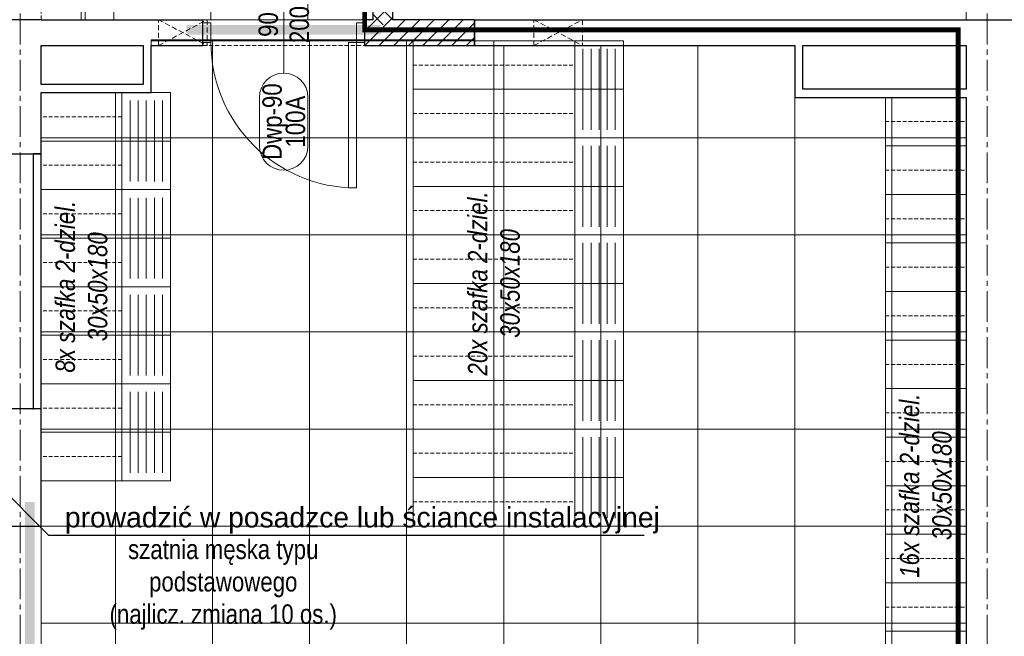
# Model space of a CAD drawing. Header units: millimetres. Extents: x -291747 to 77132, y 46721 to 203932.
# Tile 66 of 110: x 69865 to 70474, y 90889 to 91270. Entities that reach past the tile are written whole.
import ezdxf
from ezdxf.enums import TextEntityAlignment as Align

# ---------------------------------------------------------------- set-up
doc = ezdxf.new("R2010")
doc.units = ezdxf.units.MM
doc.header["$MEASUREMENT"] = 0
for name, pattern in [('xreff_LSN_szatnie_PW_rzuty_14$0$CENTER', [2, 1.25, -0.25, 0.25, -0.25]), ('xreff_LSN_szatnie_PW_rzuty_14$0$CENTER2', [28.575, 19.05, -3.175, 3.175, -3.175]), ('xreff_LSN_szatnie_PW_rzuty_14$0$DASHED', [19.05, 12.7, -6.35]), ('xreff_LSN_szatnie_PW_rzuty_14$0$HIDDEN2', [4.7625, 3.175, -1.5875])]:
    doc.linetypes.add(name, pattern=pattern)
doc.layers.get('0').update_dxf_attribs({"lineweight": 9})
doc.layers.get('Defpoints').update_dxf_attribs({"lineweight": 9})
for name, color, linetype, lineweight in [('FL-xref', 250, 'Continuous', 9), ('FL_opisy_woda', 7, 'Continuous', 25), ('xreff_LSN_szatnie_PW_rzuty_14$0$A drzwi płytowe', 252, 'Continuous', 9), ('xreff_LSN_szatnie_PW_rzuty_14$0$A hatch', 8, 'Continuous', 5), ('xreff_LSN_szatnie_PW_rzuty_14$0$A hatch ściany', 252, 'Continuous', 9), ('xreff_LSN_szatnie_PW_rzuty_14$0$A opis stolarka', 252, 'Continuous', 9), ('xreff_LSN_szatnie_PW_rzuty_14$0$A opis stolarka NWD typ', 252, 'Continuous', 9), ('xreff_LSN_szatnie_PW_rzuty_14$0$A opis stolarka NWD wyposażenie', 252, 'Continuous', 9), ('xreff_LSN_szatnie_PW_rzuty_14$0$A opis technologia', 8, 'Continuous', 13), ('xreff_LSN_szatnie_PW_rzuty_14$0$A otwory sciany dzialowe', 8, 'xreff_LSN_szatnie_PW_rzuty_14$0$HIDDEN2', 13), ('xreff_LSN_szatnie_PW_rzuty_14$0$A sufit', 252, 'Continuous', 9), ('xreff_LSN_szatnie_PW_rzuty_14$0$A sufit obrys', 252, 'Continuous', 9), ('xreff_LSN_szatnie_PW_rzuty_14$0$A widok wyżej', 252, 'xreff_LSN_szatnie_PW_rzuty_14$0$DASHED', 9), ('xreff_LSN_szatnie_PW_rzuty_14$0$A wyposazenie meblowe', 8, 'Continuous', 9), ('xreff_LSN_szatnie_PW_rzuty_14$0$A zakres', 252, 'Continuous', 9), ('xreff_LSN_szatnie_PW_rzuty_14$0$A-Wall', 252, 'Continuous', 9), ('xreff_LSN_szatnie_PW_rzuty_14$0$IS grzejniki', 8, 'Continuous', 9), ('xreff_LSN_szatnie_PW_rzuty_14$0$S-Grid-Iden', 8, 'xreff_LSN_szatnie_PW_rzuty_14$0$CENTER2', 9)]:
    doc.layers.add(name, color=color, linetype=linetype, lineweight=lineweight)
doc.layers.add('xreff_LSN_szatnie_PW_rzuty_14$0$A nadproza SBN', color=252, linetype='xreff_LSN_szatnie_PW_rzuty_14$0$CENTER', lineweight=9, transparency=0.25)
doc.layers.add('xreff_LSN_szatnie_PW_rzuty_14$0$A opis ppoż drzwi', color=252, linetype='Continuous', lineweight=9, transparency=0.25)
doc.styles.get("Standard").update_dxf_attribs({"font": 'arial.ttf'})
doc.styles.add('xreff_LSN_szatnie_PW_rzuty_14$0$STYL ASA', font='ARIALN.TTF')
doc.dimstyles.get("Standard").update_dxf_attribs({"dimtxt": 0.18, "dimasz": 0.18, "dimexe": 0.18, "dimexo": 0.0625, "dimgap": 0.09, "dimtad": 0, "dimtih": 1, "dimtoh": 1, "dimdec": 4, "dimzin": 0, "dimdsep": 46, "dimtxsty": 'Standard', "dimcen": 0.09, "dimadec": 0, "dimazin": 0, "dimtfac": 1, "dimtdec": 4, "dimtofl": 0, "dimtmove": 0, "dimatfit": 3, "dimfxl": 1, "dimtolj": 1, "dimtzin": 0, "dimarcsym": 0})

# ---------------------------------------------------------------- blocks, each defined once
blk = doc.blocks.new('xreff_LSN_szatnie_PW_rzuty_14$0$szafka dwudzielna 30x50x180')
blk.add_lwpolyline([(25, 15), (-25, 15), (-25, -15), (25, -15)], close=True)
at = {"linetype": 'xreff_LSN_szatnie_PW_rzuty_14$0$HIDDEN2', "lineweight": 9, "ltscale": 0.75}
blk.add_lwpolyline([(-25, 0), (25, 0)], dxfattribs=at)
blk = doc.blocks.new('*U5723')
at = {"layer": 'xreff_LSN_szatnie_PW_rzuty_14$0$A wyposazenie meblowe', "xscale": -1, "rotation": 90}
blk.add_blockref('xreff_LSN_szatnie_PW_rzuty_14$0$szafka dwudzielna 30x50x180', (0, 0), dxfattribs=at)
blk = doc.blocks.new('*U5724')
at = {"color": 0, "linetype": 'ByBlock', "lineweight": -2, "transparency": 16777216}
for p in [(0, 0), (30, 0), (60, 0), (90, 0), (120, 0), (150, 0), (180, 0), (210, 0)]:
    blk.add_blockref('*U5723', p, dxfattribs=at)
blk = doc.blocks.new('xreff_LSN_szatnie_PW_rzuty_14$0$lawka2')
blk.add_lwpolyline([(-30, 0), (30, 0), (30, 30), (-30, 30)], close=True)
at = {"lineweight": 9}
for points in [[(-25, 25), (25, 25)], [(-25, 20), (25, 20)], [(-25, 15), (25, 15)], [(-25, 10), (25, 10)], [(-25, 5), (25, 5)]]:
    blk.add_lwpolyline(points, dxfattribs=at)
at = {"layer": 'Defpoints'}
for points in [[(-30, 30), (0, 30), (0, 0), (-30, 0)], [(0, 30), (30, 30), (30, 0), (0, 0)]]:
    blk.add_lwpolyline(points, close=True, dxfattribs=at)
blk = doc.blocks.new('*U5733')
at = {"layer": 'xreff_LSN_szatnie_PW_rzuty_14$0$A wyposazenie meblowe', "xscale": -1, "rotation": 90}
blk.add_blockref('xreff_LSN_szatnie_PW_rzuty_14$0$szafka dwudzielna 30x50x180', (0, 0), dxfattribs=at)
blk = doc.blocks.new('*U5734')
at = {"color": 0, "linetype": 'ByBlock', "lineweight": -2, "transparency": 16777216}
for p in [(0, 50), (30, 50), (60, 50), (90, 50), (120, 50), (150, 50), (180, 50), (210, 50), (240, 50), (270, 50), (0, 0), (30, 0), (60, 0), (90, 0), (120, 0), (150, 0), (180, 0), (210, 0), (240, 0), (270, 0)]:
    blk.add_blockref('*U5733', p, dxfattribs=at)
blk = doc.blocks.new('*U5735')
at = {"layer": 'xreff_LSN_szatnie_PW_rzuty_14$0$A wyposazenie meblowe', "xscale": -1, "rotation": 90}
blk.add_blockref('xreff_LSN_szatnie_PW_rzuty_14$0$szafka dwudzielna 30x50x180', (0, 0), dxfattribs=at)
blk = doc.blocks.new('*U5736')
at = {"color": 0, "linetype": 'ByBlock', "lineweight": -2, "transparency": 16777216}
for p in [(0, 0), (30, 0), (60, 0), (90, 0), (120, 0), (150, 0), (180, 0), (210, 0), (240, 0), (270, 0), (300, 0), (330, 0), (360, 0), (390, 0), (420, 0), (450, 0)]:
    blk.add_blockref('*U5735', p, dxfattribs=at)
blk = doc.blocks.new('xreff_LSN_szatnie_PW_rzuty_14$0$środek')
blk.add_line((0, 0), (0, -10))
blk = doc.blocks.new('xreff_LSN_szatnie_PW_rzuty_14$0$ddtag_DOWN')
at = {"transparency": 33554687}
blk.add_lwpolyline([(0, -30), (0, 30)], dxfattribs=at)
at = {"layer": 'xreff_LSN_szatnie_PW_rzuty_14$0$A opis stolarka NWD typ', "transparency": 33554687}
blk.add_lwpolyline([(15, -75, -1), (-15, -75), (-15, -45, -1), (15, -45)], format="xyb", close=True, dxfattribs=at)
at = {"ltscale": 0.1, "transparency": 33554687, "style": 'xreff_LSN_szatnie_PW_rzuty_14$0$STYL ASA'}
blk.add_attdef('DOORS:SZEROKOŚĆ', text='', height=12, rotation=90, dxfattribs=at).set_placement((0, 0, 0), align=Align.BOTTOM_CENTER)
blk.add_attdef('DOORS:WYSOKOŚĆ', text='', height=12, rotation=90, dxfattribs=at).set_placement((3.6, 0, 0), align=Align.TOP_CENTER)
blk.add_attdef('DOORS:AKUSTYKA', text='', height=10, dxfattribs=at).set_placement((0, 49), align=Align.MIDDLE_CENTER)
at = {"layer": 'xreff_LSN_szatnie_PW_rzuty_14$0$A opis ppoż drzwi', "ltscale": 0.1, "transparency": 33554687, "style": 'xreff_LSN_szatnie_PW_rzuty_14$0$STYL ASA'}
blk.add_attdef('DOORS:PPOŻ', text='', height=10, dxfattribs=at).set_placement((0, 36), align=Align.MIDDLE_CENTER)
at = {"layer": 'xreff_LSN_szatnie_PW_rzuty_14$0$A opis stolarka NWD typ', "ltscale": 0.1, "transparency": 33554687, "style": 'xreff_LSN_szatnie_PW_rzuty_14$0$STYL ASA'}
blk.add_attdef('DOORS:PODTYP', text='', height=12, rotation=90, dxfattribs=at).set_placement((1.2, -60, 0), align=Align.TOP_CENTER)
blk.add_attdef('DOORS:TYP', text='', height=12, rotation=90, dxfattribs=at).set_placement((2.4, -60, 0), align=Align.BOTTOM_CENTER)
at = {"layer": 'xreff_LSN_szatnie_PW_rzuty_14$0$A opis stolarka NWD wyposażenie', "ltscale": 0.1, "transparency": 33554687, "style": 'xreff_LSN_szatnie_PW_rzuty_14$0$STYL ASA'}
blk.add_attdef('DOORS:WYPOSAŻENIE', text='', height=10, dxfattribs=at).set_placement((0, 22), align=Align.MIDDLE_CENTER)
blk = doc.blocks.new('xreff_LSN_szatnie_PW_rzuty_14')
at = {"layer": 'xreff_LSN_szatnie_PW_rzuty_14$0$A hatch', "linetype": 'Continuous', "lineweight": 5}
h = blk.add_hatch(dxfattribs=at)
h.set_pattern_fill('ANSI31', color=256, scale=2, style=0)
h.set_pattern_definition([(45, (0, 0), (-4.49012806, 4.49012806), [])])
h.paths.add_polyline_path([(70078.68, 91270.22), (70078.68, 91254.22), (70083.68, 91254.22), (70087.85, 91265.93), (70083.68, 91270.22)], flags=0)
h.paths.add_polyline_path([(70096.18, 91270.22), (70087.85, 91265.93), (70083.68, 91254.22), (70146.68, 91254.22), (70146.68, 91270.22)], flags=0)
at = {"layer": 'xreff_LSN_szatnie_PW_rzuty_14$0$A hatch ściany', "linetype": 'Continuous', "lineweight": 9}
h = blk.add_hatch(dxfattribs=at)
h.set_pattern_fill('ANSI37', color=256, scale=2, angle=-360, style=0)
h.set_pattern_definition([(45, (0, 0), (-4.49012806, 4.49012806), []), (135, (0, 0), (-4.49012806, -4.49012806), [])])
h.paths.add_polyline_path([(70083.68, 91270.22), (70087.85, 91265.93), (70096.18, 91270.22), (70096.18, 91473.22), (70083.68, 91473.22)], flags=0)
h = blk.add_hatch(dxfattribs=at)
h.set_pattern_fill('ANSI37', color=256, scale=2, style=0)
h.set_pattern_definition([(45, (0, 0), (-4.49012806, 4.49012806), []), (135, (0, 0), (-4.49012806, -4.49012806), [])])
h.paths.add_polyline_path([(69697.68, 91029.72), (69694.56, 91021.39), (69697.68, 91017.22), (69762.68, 91017.22), (69761.68, 91025.8), (69759.68, 91029.72)], flags=0)
h.paths.add_polyline_path([(69762.68, 91029.72), (69761.68, 91025.8), (69762.68, 91017.22), (69852.68, 91017.22), (69852.68, 91029.22), (69868.35, 91029.64), (69878.68, 91029.22), (69878.68, 91029.72)], flags=0)
at = {"layer": 'xreff_LSN_szatnie_PW_rzuty_14$0$A drzwi płytowe', "linetype": 'Continuous', "lineweight": 9, "ltscale": 0.2}
for points in [[(69983.68, 91268.22), (69978.68, 91268.22), (69978.68, 91256.22), (69983.68, 91256.22)], [(70073.68, 91268.22), (70078.68, 91268.22), (70078.68, 91256.22), (70073.68, 91256.22)]]:
    blk.add_lwpolyline(points, close=True, dxfattribs=at)
at = {"layer": 'xreff_LSN_szatnie_PW_rzuty_14$0$A drzwi płytowe', "linetype": 'Continuous', "lineweight": 9}
blk.add_lwpolyline([(70073.68, 91256.22), (70068.68, 91256.22), (70068.68, 91166.22), (70073.68, 91166.22)], close=True, dxfattribs=at)
at = {"layer": 'xreff_LSN_szatnie_PW_rzuty_14$0$A drzwi płytowe', "linetype": 'Continuous', "lineweight": 9, "ltscale": 0.2}
blk.add_arc((70073.68, 91256.22), 90, 180, 270, dxfattribs=at)
at = {"layer": 'xreff_LSN_szatnie_PW_rzuty_14$0$A nadproza SBN', "ltscale": 4, "const_width": 6, "elevation": 0}
blk.add_lwpolyline([(69968.68, 91263.97), (70088.68, 91263.97)], dxfattribs=at)
at = {"layer": 'xreff_LSN_szatnie_PW_rzuty_14$0$A nadproza SBN', "ltscale": 4, "const_width": 6}
blk.add_lwpolyline([(69871.68, 90972.22), (69871.68, 90792.22)], dxfattribs=at)
at = {"layer": 'xreff_LSN_szatnie_PW_rzuty_14$0$A otwory sciany dzialowe'}
for points in [[(69951.25, 91270.22), (69981.25, 91270.22), (69981.25, 91254.22), (69951.25, 91254.22)], [(70183.32, 91270.22), (70213.32, 91270.22), (70213.32, 91254.22), (70183.32, 91254.22)]]:
    blk.add_lwpolyline(points, close=True, dxfattribs=at)
for points in [[(69951.25, 91270.22), (69981.25, 91254.22)], [(69951.25, 91254.22), (69981.25, 91270.22)], [(70183.32, 91270.22), (70213.32, 91254.22)], [(70183.32, 91254.22), (70213.32, 91270.22)]]:
    blk.add_lwpolyline(points, dxfattribs=at)
at = {"layer": 'xreff_LSN_szatnie_PW_rzuty_14$0$A sufit', "linetype": 'Continuous', "lineweight": 9}
for p, q in [((69923.68, 91270.22), (69923.68, 91473.22)), ((69983.68, 91270.22), (69983.68, 91473.22)), ((70043.68, 91270.22), (70043.68, 91473.22)), ((69946.68, 91257.22), (70146.68, 91257.22)), ((70164.68, 90717.22), (70164.68, 91254.22)), ((70224.68, 90717.22), (70224.68, 91254.22)), ((70284.68, 90717.22), (70284.68, 91254.22)), ((70344.68, 90717.22), (70344.68, 91254.22)), ((69924.68, 90717.22), (69924.68, 91225.22)), ((70404.68, 90717.22), (70404.68, 91222.22)), ((69878.68, 91197.22), (70450.68, 91197.22)), ((69878.68, 91137.22), (70450.68, 91137.22)), ((69878.68, 91077.22), (70450.68, 91077.22)), ((69878.68, 91017.22), (70450.68, 91017.22)), ((69878.68, 90957.22), (70450.68, 90957.22)), ((69878.68, 90897.22), (70450.68, 90897.22))]:
    blk.add_line(p, q, dxfattribs=at)
for points in [[(69984.68, 90717.22), (69984.68, 91257.22)], [(70044.68, 90717.22), (70044.68, 91257.22)], [(70104.68, 90717.22), (70104.68, 91257.22)]]:
    blk.add_lwpolyline(points, dxfattribs=at)
at = {"layer": 'xreff_LSN_szatnie_PW_rzuty_14$0$A sufit obrys'}
for points in [[(70083.68, 91473.22), (69283.68, 91473.22), (69283.68, 91270.22), (70083.68, 91270.22)], [(70450.68, 91222.22), (70344.68, 91222.22), (70344.68, 91254.22), (70146.68, 91254.22), (70146.68, 91257.72), (69946.68, 91257.72), (69946.68, 91225.22), (69878.68, 91225.22), (69878.68, 90717.22), (70450.68, 90717.22)]]:
    blk.add_lwpolyline(points, close=True, dxfattribs=at)
at = {"layer": 'xreff_LSN_szatnie_PW_rzuty_14$0$A widok wyżej', "linetype": 'xreff_LSN_szatnie_PW_rzuty_14$0$DASHED', "lineweight": 9, "ltscale": 0.2}
for p, q in [((69878.68, 91270.22), (69878.68, 91473.22)), ((69978.68, 91270.22), (69978.68, 91254.22)), ((70078.68, 91270.22), (69978.68, 91270.22)), ((69978.68, 91254.22), (70078.68, 91254.22)), ((69878.68, 91029.22), (69878.68, 91187.22))]:
    blk.add_line(p, q, dxfattribs=at)
at = {"layer": 'xreff_LSN_szatnie_PW_rzuty_14$0$A widok wyżej', "ltscale": 0.4}
blk.add_lwpolyline([(70450.68, 91270.22), (70450.68, 91473.22)], dxfattribs=at)
at = {"layer": 'xreff_LSN_szatnie_PW_rzuty_14$0$A widok wyżej', "ltscale": 0.2}
blk.add_lwpolyline([(69852.68, 90957.22), (69878.68, 90957.22), (69878.68, 90807.22), (69852.68, 90807.22)], close=True, dxfattribs=at)
at = {"layer": 'xreff_LSN_szatnie_PW_rzuty_14$0$A zakres', "linetype": 'xreff_LSN_szatnie_PW_rzuty_14$0$DASHED', "transparency": 33554623, "const_width": 3}
blk.add_lwpolyline([(68277.93, 92016.22), (68277.93, 91474.47), (68277.93, 91474.47), (68277.93, 91223.47), (68661.68, 91223.47), (68661.68, 90654.22), (70445.68, 90654.22), (70445.68, 91263.97), (70078.68, 91263.97), (70078.68, 91463.22), (69842.68, 91463.22), (69842.68, 92016.22)], close=True, dxfattribs=at)
at = {"layer": 'xreff_LSN_szatnie_PW_rzuty_14$0$A-Wall', "linetype": 'Continuous', "lineweight": 25}
for p, q in [((70083.68, 91473.22), (70083.68, 91270.22)), ((70096.18, 91270.22), (70096.18, 91473.22)), ((69878.68, 91270.22), (69852.68, 91270.22)), ((69878.68, 91270.22), (69978.68, 91270.22)), ((69978.68, 91254.22), (69978.68, 91270.22)), ((70078.68, 91270.22), (70078.68, 91254.22)), ((70083.68, 91270.22), (70078.68, 91270.22)), ((70146.68, 91270.22), (70096.18, 91270.22)), ((70146.68, 91270.22), (70146.68, 91254.22)), ((70146.68, 91270.22), (70582.68, 91270.22)), ((70146.68, 91254.22), (70146.68, 91270.22)), ((69878.68, 91230.22), (69878.68, 91254.22)), ((69878.68, 91254.22), (69941.68, 91254.22)), ((69941.68, 91254.22), (69941.68, 91230.22)), ((69946.68, 91225.22), (69946.68, 91254.22)), ((69946.68, 91254.22), (69978.68, 91254.22)), ((70078.68, 91254.22), (70146.68, 91254.22)), ((70146.68, 91254.22), (70344.68, 91254.22)), ((70344.68, 91254.22), (70344.68, 91222.22)), ((70349.68, 91227.22), (70349.68, 91254.22)), ((70349.68, 91254.22), (70450.68, 91254.22)), ((70450.68, 91254.22), (70450.68, 91227.22)), ((69941.68, 91230.22), (69878.68, 91230.22)), ((69878.68, 91225.22), (69946.68, 91225.22)), ((69878.68, 91187.22), (69878.68, 91225.22)), ((70344.68, 91222.22), (70450.68, 91222.22)), ((70450.68, 91227.22), (70349.68, 91227.22)), ((70450.68, 91222.22), (70450.68, 90717.22)), ((69852.68, 91187.22), (69878.68, 91187.22)), ((69878.68, 91187.22), (69873.68, 91187.22)), ((69873.68, 91187.22), (69873.68, 91029.22)), ((69878.68, 91029.22), (69878.68, 91187.22)), ((69878.68, 91029.72), (69762.68, 91029.72)), ((69878.68, 91029.22), (69878.68, 91029.72)), ((69878.68, 90957.22), (69878.68, 91029.22)), ((69852.68, 90957.22), (69878.68, 90957.22))]:
    blk.add_line(p, q, dxfattribs=at)
at = {"layer": 'xreff_LSN_szatnie_PW_rzuty_14$0$IS grzejniki'}
for p, q in [((69903.5, 91270.22), (69903.5, 91275.22)), ((69906, 91270.22), (69903.5, 91270.22)), ((69906, 91275.22), (69906, 91270.22))]:
    blk.add_line(p, q, dxfattribs=at)
at = {"layer": 'xreff_LSN_szatnie_PW_rzuty_14$0$S-Grid-Iden'}
for points in [[(69865.68, 92131.22), (69865.68, 90539.22)], [(70463.68, 92131.22), (70463.68, 90539.22)]]:
    blk.add_lwpolyline(points, dxfattribs=at)
for name, p, rotation in [('*U5734', (70183.68, 90972.22), 90.00000000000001), ('*U5724', (69903.68, 91210.22), 270), ('*U5736', (70425.68, 90757.22), 90.00000000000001)]:
    blk.add_blockref(name, p, dxfattribs=dict(rotation=rotation))
at = {"layer": 'xreff_LSN_szatnie_PW_rzuty_14$0$A drzwi płytowe', "linetype": 'Continuous', "lineweight": 9, "ltscale": 0.2, "rotation": 180}
blk.add_blockref('xreff_LSN_szatnie_PW_rzuty_14$0$środek', (70028.68, 91262.22), dxfattribs=at)
at = {"layer": 'xreff_LSN_szatnie_PW_rzuty_14$0$A opis stolarka', "linetype": 'Continuous', "lineweight": 9}
ref = blk.add_blockref('xreff_LSN_szatnie_PW_rzuty_14$0$ddtag_DOWN', (70028.68, 91267.22), dxfattribs=at)
ref.add_attrib('DOORS:AKUSTYKA', '-', dxfattribs={"layer": '0', "ltscale": 0.1, "height": 10, "style": 'xreff_LSN_szatnie_PW_rzuty_14$0$STYL ASA'}).set_placement((70028.68, 91316.22), align=Align.MIDDLE_CENTER)
ref.add_attrib('DOORS:PPOŻ', '-', dxfattribs={"layer": 'xreff_LSN_szatnie_PW_rzuty_14$0$A opis ppoż drzwi', "ltscale": 0.1, "height": 10, "style": 'xreff_LSN_szatnie_PW_rzuty_14$0$STYL ASA'}).set_placement((70028.68, 91303.22), align=Align.MIDDLE_CENTER)
ref.add_attrib('DOORS:WYSOKOŚĆ', '200', dxfattribs={"layer": '0', "ltscale": 0.1, "height": 12, "rotation": 90, "style": 'xreff_LSN_szatnie_PW_rzuty_14$0$STYL ASA'}).set_placement((70032.28, 91267.22, 0), align=Align.TOP_CENTER)
ref.add_attrib('DOORS:SZEROKOŚĆ', '90', dxfattribs={"layer": '0', "ltscale": 0.1, "height": 12, "rotation": 90, "style": 'xreff_LSN_szatnie_PW_rzuty_14$0$STYL ASA'}).set_placement((70028.68, 91267.22, 0), align=Align.BOTTOM_CENTER)
ref.add_attrib('DOORS:PODTYP', '100A', dxfattribs={"layer": 'xreff_LSN_szatnie_PW_rzuty_14$0$A opis stolarka NWD typ', "ltscale": 0.1, "height": 12, "rotation": 90, "style": 'xreff_LSN_szatnie_PW_rzuty_14$0$STYL ASA'}).set_placement((70029.88, 91207.22, 0), align=Align.TOP_CENTER)
ref.add_attrib('DOORS:TYP', 'Dwp-90', dxfattribs={"layer": 'xreff_LSN_szatnie_PW_rzuty_14$0$A opis stolarka NWD typ', "ltscale": 0.1, "height": 12, "rotation": 90, "style": 'xreff_LSN_szatnie_PW_rzuty_14$0$STYL ASA'}).set_placement((70031.08, 91207.22, 0), align=Align.BOTTOM_CENTER)
ref.add_attrib('DOORS:WYPOSAŻENIE', 'kl, wp', dxfattribs={"layer": 'xreff_LSN_szatnie_PW_rzuty_14$0$A opis stolarka NWD wyposażenie', "ltscale": 0.1, "height": 10, "style": 'xreff_LSN_szatnie_PW_rzuty_14$0$STYL ASA'}).set_placement((70028.68, 91289.22), align=Align.MIDDLE_CENTER)
at = {"layer": 'xreff_LSN_szatnie_PW_rzuty_14$0$A wyposazenie meblowe', "rotation": 90.00000000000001}
for p in [(70238.68, 91227.22), (69958.68, 91195.22), (70238.68, 91167.22), (69958.68, 91135.22), (70238.68, 91107.22), (69958.68, 91075.22), (70238.68, 91047.22), (69958.68, 91015.22), (70238.68, 90987.22)]:
    blk.add_blockref('xreff_LSN_szatnie_PW_rzuty_14$0$lawka2', p, dxfattribs=at)
at = {"layer": 'xreff_LSN_szatnie_PW_rzuty_14$0$A opis technologia', "char_height": 12, "attachment_point": 5, "rotation": 90, "style": 'xreff_LSN_szatnie_PW_rzuty_14$0$STYL ASA'}
for s, insert in [('\\pxqc;{\\fArial Narrow|b0|i1|c238|p34;20x szafka 2-dziel. 30x50x180}', (70158.68, 91107.22)), ('\\pxqc;{\\fArial Narrow|b0|i1|c238|p34;8x szafka 2-dziel. 30x50x180}', (69903.68, 91105.22)), ('\\pxqc;{\\fArial Narrow|b0|i1|c238|p34;16x szafka 2-dziel. 30x50x180}', (70425.68, 90982.22))]:
    blk.add_mtext_dynamic_manual_height_columns(s, width=141.308, gutter_width=1, heights=[0], dxfattribs=dict(at, insert=insert))
at = {"layer": 'xreff_LSN_szatnie_PW_rzuty_14$0$A opis technologia', "insert": (69991.28, 90893.24), "char_height": 12, "attachment_point": 8, "style": 'xreff_LSN_szatnie_PW_rzuty_14$0$STYL ASA'}
blk.add_mtext_dynamic_manual_height_columns('szatnia męska typu podstawowego\\P(najlicz. zmiana 10 os.)', width=154.4227, gutter_width=1, heights=[0], dxfattribs=at)

msp = doc.modelspace()

# ---------------------------------------------------------------- block references
at = {"layer": 'FL-xref'}
msp.add_blockref('xreff_LSN_szatnie_PW_rzuty_14', (0, 0), dxfattribs=at)

# ---------------------------------------------------------------- next in the draw order: texts
at = {"layer": 'FL_opisy_woda', "insert": (69893.39, 90952.65), "char_height": 12.5, "attachment_point": 7}
msp.add_mtext('\\Pprowadzić w posadzce lub ściance instalacyjnej', dxfattribs=at)

# ---------------------------------------------------------------- next in the draw order: leaders
at = {"layer": 'FL_opisy_woda', "annotation_type": 0, "has_hookline": 1, "hookline_direction": 0, "text_width": 365.17}
msp.add_leader([(69807.08, 91028.24), (69883.17, 90951.62), (69885.67, 90951.62)], dimstyle='Standard', override={"dimtxt": 2.5, "dimasz": 2.5, "dimexe": 1.25, "dimexo": 0.625, "dimgap": 0.625, "dimtad": 1, "dimtih": 0, "dimtoh": 0, "dimdec": 2, "dimzin": 8, "dimdsep": 44, "dimcen": 2.5, "dimtdec": 2, "dimtofl": 1, "dimldrblk": 'None', "dimtolj": 0, "dimtzin": 8}, dxfattribs=at)

doc.saveas('drawing.dxf')
